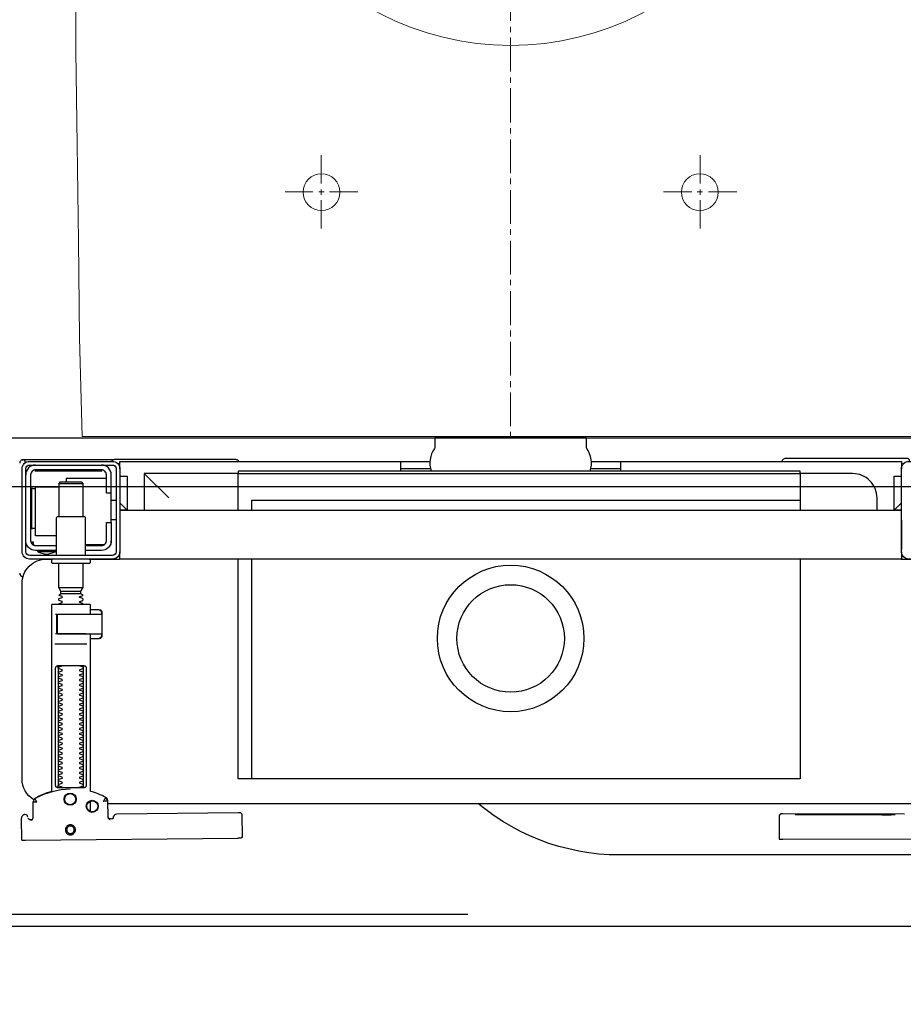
# Model space of a CAD drawing. Header units: millimetres. Extents: x 42924 to 92944, y -369470 to -179866.
# Tile 143 of 256: x 60300 to 60337, y -180945 to -180904. Entities that reach past the tile are written whole.
import ezdxf

# ---------------------------------------------------------------- set-up
doc = ezdxf.new("R2010")
doc.units = ezdxf.units.MM
doc.linetypes.add('DASHDOT', pattern=[25.4, 12.7, -6.35, 0, -6.35])
doc.layers.get('0').update_dxf_attribs({"color": 8})
for name, color, linetype in [('!! 0_ Istn-sciany', 8, 'Continuous'), ('!! 0_Osie', 8, 'DASHDOT'), ('!! 2 ZABUDOWA GK-MDF', 8, 'Continuous'), ('!! 2_wypos-sanitarne', 8, 'Continuous'), ('0-osie-liniA', 8, 'DASHDOT')]:
    doc.layers.add(name, color=color, linetype=linetype)
doc.layers.add('!!_@ wypos sanit nd', color=8, linetype='Continuous', plot=False)
doc.layers.add('E_SAP_ZASIĘG', color=150, linetype='Continuous', plot=False)

# ---------------------------------------------------------------- blocks, each defined once
blk = doc.blocks.new('A$Cff2eaf8b')
for points in [[(-0.18941, 0.08863), (-0.04454, 0.08863), (-0.04035, 0.08853), (-0.03617, 0.08824), (-0.032, 0.08775), (-0.02786, 0.08707), (-0.02376, 0.08619), (-0.0197, 0.08513), (-0.0157, 0.08388), (-0.01176, 0.08244), (-0.00789, 0.08082), (-0.0041, 0.07902), (-0.0004, 0.07705), (0.0032, 0.0749), (0.0067, 0.0726), (0.01009, 0.07012), (0.01337, 0.0675)], [(-0.19839, 0.08237), (-0.11148, 0.08219)], [(-0.16124, 0.07188), (-0.11145, 0.07178), (-0.11127, 0.07178), (-0.11111, 0.07178), (-0.111, 0.07178), (-0.11083, 0.07179), (-0.11065, 0.07183), (-0.11049, 0.0719), (-0.11033, 0.072), (-0.1102, 0.07212), (-0.11009, 0.07227), (-0.11001, 0.07243), (-0.10996, 0.07261), (-0.10995, 0.07279), (-0.10997, 0.08178), (-0.10998, 0.08217)], [(0.19864, 0.08252), (0.11173, 0.08169)], [(0.20013, 0.08252), (0.20025, 0.07353)], [(0.16386, 0.07389), (0.16409, 0.07384), (0.16425, 0.07378), (0.1644, 0.07368), (0.16452, 0.07356), (0.16463, 0.07342), (0.16471, 0.07326), (0.16476, 0.07309), (0.16478, 0.07292), (0.16496, 0.06636), (0.16497, 0.06624), (0.16498, 0.06614), (0.165, 0.06604), (0.16503, 0.06594), (0.16507, 0.06584), (0.16511, 0.06575), (0.16516, 0.06566), (0.16521, 0.06557), (0.16527, 0.06549), (0.16534, 0.0654), (0.16542, 0.06533), (0.1655, 0.06526), (0.16558, 0.06519), (0.16567, 0.06513), (0.16576, 0.06508), (0.16651, 0.0647), (0.16726, 0.06433), (0.16803, 0.06399), (0.16881, 0.06367), (0.1696, 0.06337), (0.17039, 0.06309), (0.17119, 0.06284), (0.172, 0.0626), (0.172, -0.00186)], [(0.1651, 0.06653), (0.16492, 0.07312), (0.1649, 0.07329), (0.16485, 0.07345), (0.16478, 0.07361), (0.16467, 0.07374), (0.16455, 0.07386), (0.16441, 0.07396), (0.16425, 0.07403), (0.16409, 0.07408), (0.16391, 0.07409)], [(0.19757, 0.07355), (0.19749, 0.07368), (0.19738, 0.0738), (0.19726, 0.0739), (0.19713, 0.07399), (0.19698, 0.07405), (0.19683, 0.07408), (0.19667, 0.07409), (0.19577, 0.07408)], [(-0.12195, 0.07209), (-0.15195, 0.07215)], [(-0.15195, 0.07205), (-0.12195, 0.07199)], [(0.172, 0.07087), (0.172, 0.06656)], [(0.16493, 0.0675), (-0.16477, 0.0675)], [(-0.11847, -0.0325), (-0.11847, 0.0575), (0.11153, 0.0575), (0.11153, -0.0325)], [(0.10602, 0.0575), (0.10602, -0.0325)], [(0.17483, 0.06014), (0.17483, 0.01214)], [(0.18523, 0.01214), (0.18523, 0.06014)], [(0.16811, -0.00015), (0.16776, -0.00056), (0.16776, -0.00022), (0.16779, -0.00011), (0.16786, -0.00004), (0.16797, 0), (0.1681, 0.00001), (0.16822, 0.00001), (0.16841, 0.00003), (0.16887, 0.00014), (0.172, 0.00014)], [(0.16848, 0.00006), (0.16856, 0.00012), (0.16876, 0.00014)], [(0.18662, 0.00214), (0.17345, 0.00214)], [(0.16732, -0.0019), (0.16732, -0.00074), (0.16736, -0.00062), (0.16746, -0.00054), (0.16767, -0.00049)], [(0.16751, -0.00165), (0.16754, -0.00139), (0.16766, -0.00086)], [(0.17371, -0.00186), (0.18481, -0.00186), (0.18637, -0.00186)], [(0.16767, -0.01124), (0.16755, -0.01122), (0.16746, -0.01119), (0.16737, -0.01112), (0.16732, -0.01098), (0.16732, -0.00983)], [(0.16766, -0.01087), (0.16754, -0.01033), (0.16751, -0.01008)], [(0.172, -0.01186), (0.16887, -0.01186), (0.16841, -0.01176), (0.16831, -0.01174), (0.16819, -0.01174), (0.16806, -0.01173), (0.16794, -0.01172), (0.16783, -0.01166), (0.16776, -0.01151), (0.16776, -0.01117), (0.16811, -0.01157)], [(0.16876, -0.01186), (0.16866, -0.01186), (0.16848, -0.01178)], [(0.18558, -0.00986), (0.18637, -0.00986)], [(0.1759, -0.0183), (0.1841, -0.0183)], [(0.1841, -0.01936), (0.1759, -0.01936)], [(0.185, -0.02092), (0.175, -0.02092)], [(0.19962, -0.02522), (0.19976, -0.02523), (0.19987, -0.02526), (0.20001, -0.0253)], [(-0.16, -0.0355), (-0.16, -0.0325), (0.16, -0.0325), (0.16, -0.0355)], [(-0.16, -0.0485), (-0.16, -0.0365)], [(0.16, -0.0485), (0.16, -0.0365)], [(0.1635, -0.0475), (0.1635, -0.04)], [(0.174, -0.0385), (0.16618, -0.0385)], [(0.167, -0.03806), (0.16693, -0.03815), (0.16687, -0.03825), (0.16681, -0.03837), (0.16675, -0.0385)], [(0.19499, -0.03806), (0.19506, -0.03814), (0.19512, -0.03823), (0.19517, -0.03833), (0.19521, -0.03842), (0.19525, -0.03853), (0.19528, -0.03863), (0.19531, -0.03874), (0.19533, -0.03885), (0.19535, -0.03896), (0.19537, -0.03907), (0.19538, -0.03917), (0.19539, -0.03927), (0.19537, -0.03937), (0.19547, -0.0394), (0.19557, -0.0394), (0.19567, -0.0394), (0.19578, -0.0394), (0.19589, -0.0394), (0.19612, -0.0394), (0.19616, -0.0393), (0.19615, -0.03919), (0.19613, -0.03907), (0.19609, -0.03894), (0.19605, -0.03882), (0.19594, -0.03861)], [(0.186, -0.042), (0.1945, -0.042), (0.1945, -0.062), (0.185, -0.062)], [(0.19591, -0.04489), (0.19602, -0.04489), (0.19615, -0.04489), (0.19632, -0.04489), (0.1965, -0.04489)], [(0.1615, -0.0485), (0.1635, -0.0485)], [(0.175, -0.0498), (0.175, -0.06346), (0.1755, -0.06396), (0.1845, -0.06396), (0.185, -0.06346), (0.185, -0.0498)], [(0.16, -0.0555), (0.157, -0.0525), (0.16, -0.0525), (-0.16, -0.0525), (-0.157, -0.0525), (-0.16, -0.0555)], [(-0.157, -0.0525), (-0.157, -0.0665), (-0.16, -0.0665)], [(0.10602, -0.0525), (0.10602, -0.05658), (-0.11847, -0.05658)], [(0.11153, -0.0525), (0.11153, -0.0675), (0.15, -0.0675)], [(0.14, -0.0575), (0.15, -0.0675), (0.15, -0.0525)], [(0.16, -0.0665), (0.157, -0.0665), (0.157, -0.0525)], [(0.1615, -0.0565), (0.1635, -0.0565)], [(0.1655, -0.0655), (0.182, -0.0655), (0.182, -0.06396)], [(0.185, -0.06346), (0.175, -0.06346)], [(0.1965, -0.06151), (0.19632, -0.06151), (0.19615, -0.06151), (0.19602, -0.06151), (0.19591, -0.06151)], [(-0.045, -0.0725), (-0.045, -0.0685)], [(0.045, -0.0685), (0.045, -0.0725)], [(0.16721, -0.0685), (0.19466, -0.0685), (0.19478, -0.0685)], [(0.17, -0.069), (0.17, -0.0685)], [(0.174, -0.069), (0.174, -0.0685)], [(-0.03305, -0.0725), (-0.16, -0.0725), (-0.16, -0.0695)], [(-0.045, -0.0695), (-0.03283, -0.0695)], [(0.03283, -0.0695), (0.045, -0.0695)], [(0.16, -0.0695), (0.16, -0.0725), (0.03305, -0.0725)]]:
    blk.add_lwpolyline(points)
for points in [[(0.16424, 0.07378), (0.16327, 0.07377), (0.16304, 0.07374), (0.16282, 0.07366), (0.16262, 0.07353), (0.16265, 0.07357), (0.16258, 0.07337), (0.16257, 0.07317, -0.157432), (0.16238, 0.07258), (0.1621, 0.07218, -0.241147), (0.16129, 0.07175), (0.1115, 0.07128), (0.11133, 0.07127), (0.11119, 0.07127), (0.11107, 0.07127), (0.11094, 0.07128), (0.11078, 0.0713), (0.11062, 0.07135), (0.11047, 0.07143), (0.11033, 0.07153), (0.11022, 0.07165), (0.11012, 0.07179), (0.11005, 0.07194), (0.11001, 0.0721), (0.10999, 0.07227), (0.10995, 0.08127), (0.11022, 0.08166)], [(0.19647, 0.0744), (0.19626, 0.07438), (0.19604, 0.0743), (0.19585, 0.07417), (0.19566, 0.07396, 0.132231), (0.19551, 0.07346), (0.19546, 0.06691)], [(0.19768, 0.0731, 0.415336), (0.19869, 0.07211)], [(0.19885, 0.07212), (0.19898, 0.07212), (0.19912, 0.07213), (0.19927, 0.07216), (0.1994, 0.07222), (0.19953, 0.07229), (0.19965, 0.07238), (0.19975, 0.07248), (0.20007, 0.07294, 0.158481), (0.20025, 0.07353)], [(-0.15993, -0.0325), (-0.17249, -0.0325, 0.405519), (-0.172, -0.032), (-0.172, -0.0313, 0.414214), (-0.1725, -0.0308), (-0.1875, -0.0308, 0.414214), (-0.188, -0.0313), (-0.188, -0.032, 0.405519), (-0.18751, -0.0325), (-0.19, -0.0325, -0.414214), (-0.2, -0.0225), (-0.2, 0.0575, -0.266001), (-0.19506, 0.06612)], [(0.18031, 0.06175, 0.125713), (0.19466, 0.06556, 0.121439), (0.19519, 0.06605, -0.262119), (0.2, 0.0575), (0.2, -0.0225, -0.414214), (0.19, -0.0325), (0.18751, -0.0325, 0.405519), (0.188, -0.032), (0.188, -0.0313, 0.414214), (0.1875, -0.0308), (0.1725, -0.0308, 0.414214), (0.172, -0.0313), (0.172, -0.032, 0.405519), (0.17249, -0.0325, 0.001664), (0.15993, -0.0325)], [(0.172, -0.00986), (0.172, -0.01366, 0.414214), (0.1722, -0.01386), (0.18462, -0.01386), (0.1878, -0.01386, 0.414214), (0.188, -0.01366), (0.188, 0.06267), (0.18885, 0.06292), (0.18969, 0.06319), (0.19052, 0.0635), (0.19134, 0.06382), (0.19215, 0.06417), (0.19295, 0.06454), (0.19374, 0.06494), (0.19456, 0.06538), (0.19464, 0.06544), (0.19473, 0.0655), (0.19481, 0.06557), (0.19488, 0.06564), (0.19495, 0.06572), (0.19502, 0.06581)], [(0.17647, 0.01114, 0.182836), (0.17636, 0.01123), (0.17515, 0.01163, 0.050055), (0.175, 0.0119), (0.175, 0.01218, 0.050055), (0.17515, 0.01244), (0.17636, 0.01285, 0.719897), (0.17636, 0.01323), (0.17515, 0.01363, 0.050055), (0.175, 0.0139), (0.175, 0.01418, 0.050055), (0.17515, 0.01444), (0.17636, 0.01485, 0.719897), (0.17636, 0.01523), (0.17515, 0.01563, 0.050055), (0.175, 0.0159), (0.175, 0.01618, 0.050055), (0.17515, 0.01644), (0.17636, 0.01685, 0.719897), (0.17636, 0.01723), (0.17515, 0.01763, 0.050055), (0.175, 0.0179), (0.175, 0.01818, 0.050055), (0.17515, 0.01844), (0.17636, 0.01885, 0.719897), (0.17636, 0.01923), (0.17515, 0.01963, 0.050055), (0.175, 0.0199), (0.175, 0.02018, 0.050055), (0.17515, 0.02044), (0.17636, 0.02085, 0.719897), (0.17636, 0.02123), (0.17515, 0.02163, 0.050055), (0.175, 0.0219), (0.175, 0.02218, 0.050055), (0.17515, 0.02244), (0.17636, 0.02285, 0.719897), (0.17636, 0.02323), (0.17515, 0.02363, 0.050055), (0.175, 0.0239), (0.175, 0.02418, 0.050055), (0.17515, 0.02444), (0.17636, 0.02485, 0.719897), (0.17636, 0.02523), (0.17515, 0.02563, 0.050055), (0.175, 0.0259), (0.175, 0.02618, 0.050055), (0.17515, 0.02644), (0.17636, 0.02685, 0.719897), (0.17636, 0.02723), (0.17515, 0.02763, 0.050055), (0.175, 0.0279), (0.175, 0.02818, 0.050055), (0.17515, 0.02844), (0.17636, 0.02885, 0.719897), (0.17636, 0.02923), (0.17515, 0.02963, 0.050055), (0.175, 0.0299), (0.175, 0.03018, 0.050055), (0.17515, 0.03044), (0.17636, 0.03085, 0.719897), (0.17636, 0.03123), (0.17515, 0.03163, 0.050055), (0.175, 0.0319), (0.175, 0.03218, 0.050055), (0.17515, 0.03244), (0.17636, 0.03285, 0.719897), (0.17636, 0.03323), (0.17515, 0.03363, 0.050055), (0.175, 0.0339), (0.175, 0.03418, 0.050055), (0.17515, 0.03444), (0.17636, 0.03485, 0.719897), (0.17636, 0.03523), (0.17515, 0.03563, 0.050055), (0.175, 0.0359), (0.175, 0.03618, 0.050055), (0.17515, 0.03644), (0.17636, 0.03685, 0.719897), (0.17636, 0.03723), (0.17515, 0.03763, 0.050055), (0.175, 0.0379), (0.175, 0.03818, 0.050055), (0.17515, 0.03844), (0.17636, 0.03885, 0.719897), (0.17636, 0.03923), (0.17515, 0.03963, 0.050055), (0.175, 0.0399), (0.175, 0.04018, 0.050055), (0.17515, 0.04044), (0.17636, 0.04085, 0.719897), (0.17636, 0.04123), (0.17515, 0.04163, 0.050055), (0.175, 0.0419), (0.175, 0.04218, 0.050055), (0.17515, 0.04244), (0.17636, 0.04285, 0.719897), (0.17636, 0.04323), (0.17515, 0.04363, 0.050055), (0.175, 0.0439), (0.175, 0.04418, 0.050055), (0.17515, 0.04444), (0.17636, 0.04485, 0.719897), (0.17636, 0.04523), (0.17515, 0.04563, 0.050055), (0.175, 0.0459), (0.175, 0.04618, 0.050055), (0.17515, 0.04644), (0.17636, 0.04685, 0.719897), (0.17636, 0.04723), (0.17515, 0.04763, 0.050055), (0.175, 0.0479), (0.175, 0.04818, 0.050055), (0.17515, 0.04844), (0.17636, 0.04885, 0.719897), (0.17636, 0.04923), (0.17515, 0.04963, 0.050055), (0.175, 0.0499), (0.175, 0.05018, 0.050055), (0.17515, 0.05044), (0.17636, 0.05085, 0.719897), (0.17636, 0.05123), (0.17515, 0.05163, 0.050055), (0.175, 0.0519), (0.175, 0.05218, 0.050055), (0.17515, 0.05244), (0.17636, 0.05285, 0.719897), (0.17636, 0.05323), (0.17515, 0.05363, 0.050055), (0.175, 0.0539), (0.175, 0.05418, 0.050055), (0.17515, 0.05444), (0.17636, 0.05485, 0.719897), (0.17636, 0.05523), (0.17515, 0.05563, 0.050055), (0.175, 0.0559), (0.175, 0.05618, 0.050055), (0.17515, 0.05644), (0.17636, 0.05685, 0.719897), (0.17636, 0.05723), (0.17515, 0.05763, 0.050055), (0.175, 0.0579), (0.175, 0.05818, 0.050055), (0.17515, 0.05844), (0.17636, 0.05885, 0.719897), (0.17636, 0.05923), (0.17515, 0.05963, 0.050055), (0.175, 0.0599), (0.175, 0.06018, 0.050055), (0.17515, 0.06044), (0.17636, 0.06085, 0.474594), (0.17647, 0.06114)], [(0.18353, 0.06114, 0.474594), (0.18364, 0.06085), (0.18485, 0.06044, 0.050055), (0.185, 0.06018), (0.185, 0.0599, 0.050055), (0.18485, 0.05963), (0.18364, 0.05923, 0.719897), (0.18364, 0.05885), (0.18485, 0.05844, 0.050055), (0.185, 0.05818), (0.185, 0.0579, 0.050055), (0.18485, 0.05763), (0.18364, 0.05723, 0.719897), (0.18364, 0.05685), (0.18485, 0.05644, 0.050055), (0.185, 0.05618), (0.185, 0.0559, 0.050055), (0.18485, 0.05563), (0.18364, 0.05523, 0.719897), (0.18364, 0.05485), (0.18485, 0.05444, 0.050055), (0.185, 0.05418), (0.185, 0.0539, 0.050055), (0.18485, 0.05363), (0.18364, 0.05323, 0.719897), (0.18364, 0.05285), (0.18485, 0.05244, 0.050055), (0.185, 0.05218), (0.185, 0.0519, 0.050055), (0.18485, 0.05163), (0.18364, 0.05123, 0.719897), (0.18364, 0.05085), (0.18485, 0.05044, 0.050055), (0.185, 0.05018), (0.185, 0.0499, 0.050055), (0.18485, 0.04963), (0.18364, 0.04923, 0.719897), (0.18364, 0.04885), (0.18485, 0.04844, 0.050055), (0.185, 0.04818), (0.185, 0.0479, 0.050055), (0.18485, 0.04763), (0.18364, 0.04723, 0.719897), (0.18364, 0.04685), (0.18485, 0.04644, 0.050055), (0.185, 0.04618), (0.185, 0.0459, 0.050055), (0.18485, 0.04563), (0.18364, 0.04523, 0.719897), (0.18364, 0.04485), (0.18485, 0.04444, 0.050055), (0.185, 0.04418), (0.185, 0.0439, 0.050055), (0.18485, 0.04363), (0.18364, 0.04323, 0.719897), (0.18364, 0.04285), (0.18485, 0.04244, 0.050055), (0.185, 0.04218), (0.185, 0.0419, 0.050055), (0.18485, 0.04163), (0.18364, 0.04123, 0.719897), (0.18364, 0.04085), (0.18485, 0.04044, 0.050055), (0.185, 0.04018), (0.185, 0.0399, 0.050055), (0.18485, 0.03963), (0.18364, 0.03923, 0.719897), (0.18364, 0.03885), (0.18485, 0.03844, 0.050055), (0.185, 0.03818), (0.185, 0.0379, 0.050055), (0.18485, 0.03763), (0.18364, 0.03723, 0.719897), (0.18364, 0.03685), (0.18485, 0.03644, 0.050055), (0.185, 0.03618), (0.185, 0.0359, 0.050055), (0.18485, 0.03563), (0.18364, 0.03523, 0.719897), (0.18364, 0.03485), (0.18485, 0.03444, 0.050055), (0.185, 0.03418), (0.185, 0.0339, 0.050055), (0.18485, 0.03363), (0.18364, 0.03323, 0.719897), (0.18364, 0.03285), (0.18485, 0.03244, 0.050055), (0.185, 0.03218), (0.185, 0.0319, 0.050055), (0.18485, 0.03163), (0.18364, 0.03123, 0.719897), (0.18364, 0.03085), (0.18485, 0.03044, 0.050055), (0.185, 0.03018), (0.185, 0.0299, 0.050055), (0.18485, 0.02963), (0.18364, 0.02923, 0.719897), (0.18364, 0.02885), (0.18485, 0.02844, 0.050055), (0.185, 0.02818), (0.185, 0.0279, 0.050055), (0.18485, 0.02763), (0.18364, 0.02723, 0.719897), (0.18364, 0.02685), (0.18485, 0.02644, 0.050055), (0.185, 0.02618), (0.185, 0.0259, 0.050055), (0.18485, 0.02563), (0.18364, 0.02523, 0.719897), (0.18364, 0.02485), (0.18485, 0.02444, 0.050055), (0.185, 0.02418), (0.185, 0.0239, 0.050055), (0.18485, 0.02363), (0.18364, 0.02323, 0.719897), (0.18364, 0.02285), (0.18485, 0.02244, 0.050055), (0.185, 0.02218), (0.185, 0.0219, 0.050055), (0.18485, 0.02163), (0.18364, 0.02123, 0.719897), (0.18364, 0.02085), (0.18485, 0.02044, 0.050055), (0.185, 0.02018), (0.185, 0.0199, 0.050055), (0.18485, 0.01963), (0.18364, 0.01923, 0.719897), (0.18364, 0.01885), (0.18485, 0.01844, 0.050055), (0.185, 0.01818), (0.185, 0.0179, 0.050055), (0.18485, 0.01763), (0.18364, 0.01723, 0.719897), (0.18364, 0.01685), (0.18485, 0.01644, 0.050055), (0.185, 0.01618), (0.185, 0.0159, 0.050055), (0.18485, 0.01563), (0.18364, 0.01523, 0.719897), (0.18364, 0.01485), (0.18485, 0.01444, 0.050055), (0.185, 0.01418), (0.185, 0.0139, 0.050055), (0.18485, 0.01363), (0.18364, 0.01323, 0.719897), (0.18364, 0.01285), (0.18485, 0.01244, 0.050055), (0.185, 0.01218), (0.185, 0.0119, 0.050055), (0.18485, 0.01163), (0.18364, 0.01123, 0.182836), (0.18353, 0.01114)], [(0.18575, -0.00966), (0.18575, -0.00207), (0.18572, -0.00196), (0.18564, -0.00189), (0.18554, -0.00186), (0.18565, -0.00188), (0.18573, -0.00194), (0.18577, -0.00204), (0.18577, -0.00966), (0.18574, -0.00977), (0.18566, -0.00984), (0.18547, -0.00986), (0.18558, -0.00981), (0.18563, -0.00966), (0.18563, -0.00206), (0.18557, -0.00191), (0.18547, -0.00186), (0.16743, -0.00186, 0.414214), (0.16723, -0.00206), (0.16723, -0.00966, 0.414214), (0.16743, -0.00986), (0.18547, -0.00986)], [(0.18555, -0.00986, 0.414213), (0.18575, -0.00966), (0.18575, -0.00207), (0.18575, -0.00966), (0.18572, -0.00977), (0.18564, -0.00984), (0.18554, -0.00986)], [(0.175, -0.01382), (0.175, -0.01406, -0.050055), (0.17515, -0.01432), (0.17636, -0.01473, -0.719897), (0.17636, -0.01511), (0.17515, -0.01552, -0.050055), (0.175, -0.01578), (0.175, -0.01606, -0.050055), (0.17515, -0.01632), (0.17636, -0.01673, -0.719897), (0.17636, -0.01711), (0.17515, -0.01752, -0.050055), (0.175, -0.01778), (0.1759, -0.0183), (0.1759, -0.01936), (0.175, -0.02092), (0.175, -0.0308)], [(0.185, -0.01382), (0.185, -0.01406, 0.050055), (0.18485, -0.01432), (0.18364, -0.01473, 0.719897), (0.18364, -0.01511), (0.18485, -0.01552, 0.050055), (0.185, -0.01578), (0.185, -0.01606, 0.050055), (0.18485, -0.01632), (0.18364, -0.01673, 0.719897), (0.18364, -0.01711), (0.18485, -0.01752, 0.050055), (0.185, -0.01778), (0.1841, -0.0183), (0.1841, -0.01936), (0.185, -0.02092), (0.185, -0.0308)], [(0.2001, -0.02534, 0.126559), (0.19961, -0.02525)], [(0.20099, -0.02671, 0.198909), (0.20055, -0.02564, 0.091301), (0.2001, -0.02534)], [(0.16379, -0.0385), (0.1635, -0.0385), (0.1635, -0.04, -0.414214), (0.1675, -0.036), (0.174, -0.036)], [(0.174, -0.034), (0.174, -0.0493, 0.414214), (0.1745, -0.0498), (0.1855, -0.0498, 0.414214), (0.186, -0.0493), (0.186, -0.034)], [(0.19375, -0.03562, 0.119096), (0.19, -0.03454, 0.119096), (0.18625, -0.03562)], [(0.19375, -0.036), (0.19375, -0.03562), (0.18625, -0.03562), (0.18625, -0.036), (0.1945, -0.036, -0.414214), (0.1985, -0.04)], [(0.174, -0.038), (0.1675, -0.038, 0.414214), (0.1655, -0.04), (0.1655, -0.0475), (0.1635, -0.0475), (0.1635, -0.067, 0.414214), (0.1675, -0.071)], [(0.1635, -0.0595), (0.1655, -0.0595), (0.1655, -0.067, 0.414214), (0.1675, -0.069), (0.1945, -0.069, 0.414214), (0.1965, -0.067), (0.1965, -0.04, 0.414214), (0.1945, -0.038), (0.186, -0.038)], [(0.1945, -0.04497), (0.19515, -0.04496), (0.19542, -0.04496), (0.1956, -0.04496), (0.19566, -0.04496, 0.116465), (0.19589, -0.0449), (0.196, -0.04485), (0.196, -0.06155), (0.19589, -0.0615, 0.116465), (0.19566, -0.06144), (0.19542, -0.06144), (0.19515, -0.06144), (0.1945, -0.06143)], [(-0.15, -0.0525), (-0.15, -0.0575, 0.414214), (-0.14, -0.0675), (-0.11847, -0.0675), (-0.11847, -0.0525)], [(-0.04, -0.0685), (-0.03255, -0.0685, 0.236962), (-0.03118, -0.07775, -0.154353), (-0.031, -0.07832), (-0.031, -0.08218), (0.031, -0.08218), (0.031, -0.07832, -0.154353), (0.03118, -0.07775, 0.236962), (0.03255, -0.0685), (0.04, -0.0685)], [(0.1945, -0.071, 0.414214), (0.1985, -0.067)], [(-0.1633, -0.0727, 0.412536), (-0.1623, -0.0737), (-0.11251, -0.0737), (-0.11222, -0.07367), (-0.11194, -0.07358), (-0.11168, -0.07345), (-0.11145, -0.07326), (-0.11126, -0.07304), (-0.11112, -0.07278), (-0.11104, -0.0725)], [(0.11124, -0.0725), (0.11142, -0.07274), (0.11165, -0.07293), (0.11192, -0.07308), (0.1122, -0.07317), (0.1125, -0.0732), (0.1623, -0.0732, 0.326231), (0.16325, -0.0725)], [(0.1987, -0.07216, 0.000114), (0.1987, -0.07216, 0.517015), (0.20003, -0.07309), (0.19993, -0.07313), (0.19983, -0.07315), (0.19971, -0.07318), (0.19958, -0.07319), (0.19948, -0.07319), (0.19903, -0.07319), (0.19841, -0.07319), (0.19771, -0.07319), (0.16427, -0.07319), (0.16392, -0.07319), (0.16356, -0.07319), (0.16323, -0.07319), (0.16293, -0.07319), (0.16269, -0.07319), (0.16249, -0.07319), (0.16236, -0.07319)], [(0.2001, -0.07306, 0.091301), (0.20055, -0.07276, 0.198909), (0.20099, -0.0717)]]:
    blk.add_lwpolyline(points, format="xyb")
for points in [[(0.18024, 0.0763), (0.18044, 0.07631), (0.18064, 0.07634), (0.18083, 0.07639), (0.18102, 0.07646), (0.1812, 0.07655), (0.18138, 0.07665), (0.18154, 0.07677), (0.18168, 0.07691), (0.18182, 0.07706), (0.18193, 0.07722), (0.18204, 0.0774), (0.18212, 0.07758), (0.18219, 0.07777), (0.18223, 0.07796), (0.18226, 0.07816), (0.18227, 0.07836), (0.18226, 0.07857), (0.18223, 0.07876), (0.18217, 0.07896), (0.18211, 0.07915), (0.18202, 0.07933), (0.18191, 0.0795), (0.18179, 0.07966), (0.18165, 0.07981), (0.1815, 0.07994), (0.18134, 0.08006), (0.18117, 0.08016), (0.18099, 0.08024), (0.1808, 0.08031), (0.1806, 0.08036), (0.1804, 0.08038), (0.1802, 0.08039), (0.18, 0.08038), (0.1798, 0.08035), (0.17961, 0.0803), (0.17942, 0.08023), (0.17924, 0.08014), (0.17907, 0.08004), (0.17891, 0.07992), (0.17876, 0.07978), (0.17863, 0.07963), (0.17851, 0.07947), (0.17841, 0.07929), (0.17832, 0.07911), (0.17826, 0.07892), (0.17821, 0.07872), (0.17818, 0.07853), (0.17817, 0.07832), (0.17819, 0.07812), (0.17822, 0.07793), (0.17827, 0.07773), (0.17834, 0.07754), (0.17842, 0.07736), (0.17853, 0.07719), (0.17865, 0.07703), (0.17879, 0.07688), (0.17894, 0.07675), (0.1791, 0.07663), (0.17927, 0.07653), (0.17946, 0.07645), (0.17965, 0.07638), (0.17984, 0.07633), (0.18004, 0.07631)], [(0.18023, 0.07679), (0.18038, 0.0768), (0.18053, 0.07682), (0.18068, 0.07686), (0.18082, 0.07691), (0.18096, 0.07698), (0.18109, 0.07706), (0.18121, 0.07715), (0.18132, 0.07725), (0.18143, 0.07737), (0.18151, 0.07749), (0.18159, 0.07762), (0.18166, 0.07776), (0.18171, 0.0779), (0.18174, 0.07805), (0.18176, 0.0782), (0.18177, 0.07835), (0.18176, 0.0785), (0.18174, 0.07866), (0.1817, 0.0788), (0.18164, 0.07895), (0.18158, 0.07908), (0.1815, 0.07921), (0.18141, 0.07933), (0.1813, 0.07944), (0.18119, 0.07955), (0.18107, 0.07964), (0.18093, 0.07971), (0.1808, 0.07978), (0.18065, 0.07983), (0.18051, 0.07986), (0.18036, 0.07988), (0.1802, 0.07989), (0.18005, 0.07988), (0.1799, 0.07986), (0.17975, 0.07982), (0.17961, 0.07976), (0.17947, 0.0797), (0.17935, 0.07962), (0.17922, 0.07953), (0.17911, 0.07942), (0.17901, 0.07931), (0.17892, 0.07919), (0.17884, 0.07906), (0.17878, 0.07892), (0.17873, 0.07877), (0.1787, 0.07863), (0.17867, 0.07848), (0.17867, 0.07832), (0.17868, 0.07817), (0.1787, 0.07802), (0.17874, 0.07787), (0.17879, 0.07773), (0.17886, 0.07759), (0.17894, 0.07746), (0.17903, 0.07734), (0.17913, 0.07723), (0.17925, 0.07713), (0.17937, 0.07704), (0.1795, 0.07696), (0.17964, 0.0769), (0.17978, 0.07685), (0.17993, 0.07682), (0.18008, 0.07679)], [(0.16587, 0.06536), (0.16582, 0.06538), (0.16577, 0.06542), (0.16573, 0.06545), (0.16568, 0.06549), (0.16563, 0.06553), (0.16558, 0.06558), (0.16553, 0.06563), (0.16548, 0.06568), (0.16544, 0.06573), (0.1654, 0.06579), (0.16536, 0.06585), (0.16532, 0.06591), (0.16529, 0.06597), (0.16526, 0.06603), (0.16523, 0.0661), (0.16521, 0.06616), (0.16519, 0.06623), (0.16517, 0.06629), (0.16515, 0.06636), (0.16514, 0.06642), (0.16514, 0.06648), (0.16513, 0.06654), (0.16513, 0.06659), (0.16518, 0.06661), (0.16643, 0.06666), (0.16648, 0.06666), (0.16654, 0.06666), (0.16659, 0.06668), (0.16664, 0.06665), (0.16661, 0.06661), (0.16658, 0.06656), (0.16655, 0.06651), (0.16652, 0.06645), (0.16594, 0.06536)], [(0.18533, 0.06114), (0.18541, 0.06113), (0.1855, 0.06112), (0.18559, 0.06111), (0.18567, 0.06108), (0.18575, 0.06105), (0.18583, 0.06101), (0.18591, 0.06096), (0.18597, 0.0609), (0.18604, 0.06084), (0.18609, 0.06076), (0.18615, 0.06068), (0.18619, 0.06058), (0.18623, 0.06048), (0.18625, 0.06037), (0.18627, 0.06025), (0.18628, 0.06014), (0.18628, 0.01214), (0.18627, 0.01202), (0.18625, 0.01191), (0.18623, 0.0118), (0.18619, 0.01169), (0.18615, 0.0116), (0.18609, 0.01151), (0.18604, 0.01144), (0.18597, 0.01137), (0.18591, 0.01131), (0.18583, 0.01126), (0.18575, 0.01122), (0.18567, 0.01119), (0.18559, 0.01117), (0.1855, 0.01115), (0.18541, 0.01114), (0.18533, 0.01114), (0.17475, 0.01114), (0.17466, 0.01114), (0.17457, 0.01115), (0.17449, 0.01117), (0.1744, 0.01119), (0.17432, 0.01122), (0.17424, 0.01126), (0.17416, 0.01131), (0.17409, 0.01137), (0.17403, 0.01144), (0.17397, 0.01151), (0.17392, 0.0116), (0.17387, 0.01169), (0.17384, 0.0118), (0.17381, 0.01191), (0.17379, 0.01202), (0.17379, 0.01214), (0.17379, 0.06014), (0.17379, 0.06025), (0.17381, 0.06037), (0.17384, 0.06048), (0.17387, 0.06058), (0.17392, 0.06068), (0.17397, 0.06076), (0.17403, 0.06084), (0.17409, 0.0609), (0.17416, 0.06096), (0.17424, 0.06101), (0.17432, 0.06105), (0.1744, 0.06108), (0.17449, 0.06111), (0.17457, 0.06112), (0.17466, 0.06113), (0.17475, 0.06114)], [(-0.11847, -0.0685), (0.11153, -0.0685), (0.11153, -0.0675), (-0.11847, -0.0675)]]:
    blk.add_lwpolyline(points, close=True)
for points in [[(0.19546, 0.0669), (0.19546, 0.0669), (0.19546, 0.0669), (0.19546, 0.06691), (0.19546, 0.06691), (0.19546, 0.06691), (0.19546, 0.06691), (0.19546, 0.06691), (0.19546, 0.06691), (0.19546, 0.06691), (0.19546, 0.06691), (0.19546, 0.06691), (0.19546, 0.06691), (0.19546, 0.06691), (0.19546, 0.06691), (0.19546, 0.06691), (0.19546, 0.06691), (0.19546, 0.06691), (0.19546, 0.06691), (0.19546, 0.06691), (0.19546, 0.0669), (0.19546, 0.0669), (0.19546, 0.0669), (0.19546, 0.0669), (0.19546, 0.0669), (0.19546, 0.0669), (0.19546, 0.0669), (0.19546, 0.0669), (0.19546, 0.0669), (0.19546, 0.0669), (0.19546, 0.0669), (0.19546, 0.0669), (0.19546, 0.0669), (0.19546, 0.0669), (0.19546, 0.0669), (0.19546, 0.0669), (0.19545, 0.0669), (0.19545, 0.06691), (0.19545, 0.06691), (0.19545, 0.06691), (0.19545, 0.06691), (0.19545, 0.06691), (0.19545, 0.06691), (0.19545, 0.06691), (0.19545, 0.06691), (0.19544, 0.06691), (0.19544, 0.06691), (0.19544, 0.0669), (0.19544, 0.0669), (0.19544, 0.0669), (0.19543, 0.0669), (0.19543, 0.0669), (0.19543, 0.0669), (0.19543, 0.0669), (0.19543, 0.0669), (0.19543, 0.0669), (0.19543, 0.0669), (0.19542, 0.0669), (0.19542, 0.0669), (0.19542, 0.0669), (0.19542, 0.0669), (0.19542, 0.0669), (0.19541, 0.0669), (0.19541, 0.0669), (0.19541, 0.0669), (0.19541, 0.0669), (0.19541, 0.0669), (0.1954, 0.0669), (0.1954, 0.0669), (0.1954, 0.0669), (0.19539, 0.0669), (0.19539, 0.0669), (0.19539, 0.0669), (0.19537, 0.06691), (0.19537, 0.06691), (0.19537, 0.06691), (0.19536, 0.06691), (0.19536, 0.06691), (0.19535, 0.06691), (0.19535, 0.06691), (0.19534, 0.06691), (0.19534, 0.06691), (0.19533, 0.06691), (0.19533, 0.06691), (0.19532, 0.06691), (0.19532, 0.06691), (0.19531, 0.06691), (0.19531, 0.06691), (0.1953, 0.06691), (0.19529, 0.06691), (0.19529, 0.06691), (0.19528, 0.06691), (0.19527, 0.06691), (0.19527, 0.06691), (0.19526, 0.06691), (0.19525, 0.06691), (0.19524, 0.06691), (0.19523, 0.06691), (0.19523, 0.06691), (0.19522, 0.06691), (0.19521, 0.06691), (0.1952, 0.06691), (0.19519, 0.06691), (0.19518, 0.06691), (0.19517, 0.06691), (0.19516, 0.06691), (0.19515, 0.06691), (0.19514, 0.06691), (0.19513, 0.06691), (0.19512, 0.06691), (0.19511, 0.06691), (0.1951, 0.06691), (0.19509, 0.06691), (0.19508, 0.06691), (0.19507, 0.06691), (0.19506, 0.06691), (0.19505, 0.06691), (0.19504, 0.06691), (0.19503, 0.06691), (0.19502, 0.06691), (0.19501, 0.06691), (0.19499, 0.06691), (0.19498, 0.06691), (0.19497, 0.06691), (0.19496, 0.06691), (0.19495, 0.06691), (0.19494, 0.06692), (0.19492, 0.06692), (0.19491, 0.06692), (0.1949, 0.06692), (0.19489, 0.06692), (0.19487, 0.06692), (0.19486, 0.06692), (0.19485, 0.06692), (0.19484, 0.06692), (0.19482, 0.06692), (0.19481, 0.06692), (0.19469, 0.06692), (0.19464, 0.06692), (0.19459, 0.06692), (0.19456, 0.06692), (0.19453, 0.06692), (0.19451, 0.06692), (0.19448, 0.06692), (0.19445, 0.06692), (0.19443, 0.06692), (0.1944, 0.06692), (0.19438, 0.06692), (0.19435, 0.06692), (0.19433, 0.06692), (0.1943, 0.06692), (0.19428, 0.06692), (0.19427, 0.06692), (0.19425, 0.06692), (0.19423, 0.06692), (0.19422, 0.06692), (0.19421, 0.06692), (0.19419, 0.06692), (0.19418, 0.06692), (0.19418, 0.06692), (0.19417, 0.06692), (0.19416, 0.06692), (0.19416, 0.06692), (0.19415, 0.06692), (0.19415, 0.06693), (0.19414, 0.06693), (0.19414, 0.06693), (0.19413, 0.06693), (0.19413, 0.06693), (0.19412, 0.06693), (0.19412, 0.06693), (0.19411, 0.06693), (0.19411, 0.06693), (0.19411, 0.06692), (0.1941, 0.06692), (0.1941, 0.06692), (0.1941, 0.06692), (0.19409, 0.06692), (0.19409, 0.06692), (0.19409, 0.06692), (0.19408, 0.06692), (0.19408, 0.06692), (0.19408, 0.06692), (0.19407, 0.06692), (0.19407, 0.06692), (0.19406, 0.06692), (0.19406, 0.06692), (0.19406, 0.06692), (0.19406, 0.06692), (0.19405, 0.06692), (0.19405, 0.06692), (0.19405, 0.06692), (0.19405, 0.06692), (0.19404, 0.06693), (0.19404, 0.06693), (0.19404, 0.06693), (0.19403, 0.06693), (0.19403, 0.06693), (0.19402, 0.06693), (0.19402, 0.06694), (0.19402, 0.06694), (0.19401, 0.06694), (0.19401, 0.06694), (0.19401, 0.06694), (0.194, 0.06694), (0.194, 0.06694), (0.194, 0.06694), (0.194, 0.06694), (0.194, 0.06694), (0.194, 0.06694), (0.19399, 0.06694), (0.19399, 0.06694), (0.19399, 0.06694), (0.19399, 0.06694), (0.19399, 0.06694), (0.19399, 0.06694), (0.19399, 0.06694), (0.19398, 0.06694), (0.19398, 0.06694), (0.19398, 0.06694), (0.19398, 0.06693), (0.19398, 0.06693), (0.19397, 0.06693), (0.19397, 0.06693), (0.19397, 0.06693), (0.19397, 0.06693), (0.19397, 0.06692), (0.19397, 0.06692), (0.19397, 0.06692), (0.19397, 0.06692), (0.19397, 0.06692), (0.19397, 0.06691), (0.19397, 0.06691), (0.19397, 0.06691), (0.19397, 0.06691), (0.19397, 0.0669), (0.19397, 0.0669), (0.19397, 0.0669), (0.19397, 0.0669), (0.19397, 0.0669), (0.19397, 0.06689), (0.19397, 0.06689), (0.19397, 0.06689), (0.19397, 0.06689), (0.19397, 0.06689), (0.19397, 0.06688), (0.19397, 0.06688), (0.19398, 0.06688), (0.19398, 0.06688), (0.19398, 0.06688), (0.19398, 0.06687), (0.19399, 0.06687), (0.19399, 0.06687), (0.19399, 0.06687), (0.194, 0.06686), (0.194, 0.06686), (0.19401, 0.06685), (0.19401, 0.06685), (0.19401, 0.06685), (0.19402, 0.06684), (0.19402, 0.06684), (0.19402, 0.06684), (0.19402, 0.06683), (0.19403, 0.06683), (0.19403, 0.06683), (0.19403, 0.06682), (0.19403, 0.06682), (0.19403, 0.06682), (0.19403, 0.06681), (0.19403, 0.06681), (0.19404, 0.06681), (0.19404, 0.06681), (0.19404, 0.0668), (0.19404, 0.0668), (0.19404, 0.0668), (0.19404, 0.06679), (0.19405, 0.06679), (0.19405, 0.06679), (0.19405, 0.06678), (0.19405, 0.06678), (0.19405, 0.06677), (0.19406, 0.06677), (0.19406, 0.06677), (0.19406, 0.06676), (0.19406, 0.06676), (0.19407, 0.06675), (0.19407, 0.06675), (0.19407, 0.06674), (0.19408, 0.06673), (0.19408, 0.06672), (0.19409, 0.06671), (0.1941, 0.0667), (0.1941, 0.06669), (0.19411, 0.06668), (0.19412, 0.06666), (0.19414, 0.06663), (0.19416, 0.06659), (0.19418, 0.06655), (0.19419, 0.06653), (0.1942, 0.06652), (0.19421, 0.0665), (0.19422, 0.06648), (0.19423, 0.06646), (0.19433, 0.06627), (0.19434, 0.06626), (0.19435, 0.06624), (0.19436, 0.06622), (0.19437, 0.06621), (0.19438, 0.06619), (0.19439, 0.06618), (0.1944, 0.06616), (0.1944, 0.06614), (0.19441, 0.06613), (0.19442, 0.06611), (0.19443, 0.0661), (0.19444, 0.06608), (0.19445, 0.06607), (0.19445, 0.06605), (0.19446, 0.06604), (0.19447, 0.06603), (0.19448, 0.06601), (0.19448, 0.066), (0.19449, 0.06598), (0.1945, 0.06597), (0.19451, 0.06596), (0.19451, 0.06595), (0.19452, 0.06593), (0.19453, 0.06592), (0.19453, 0.06591), (0.19454, 0.0659), (0.19455, 0.06588), (0.19455, 0.06587), (0.19456, 0.06586), (0.19457, 0.06585), (0.19457, 0.06584), (0.19458, 0.06583), (0.19458, 0.06582), (0.19459, 0.06581), (0.19459, 0.0658), (0.1946, 0.06579), (0.1946, 0.06578), (0.19461, 0.06577), (0.19461, 0.06576), (0.19462, 0.06575), (0.19462, 0.06574), (0.19463, 0.06573), (0.19463, 0.06572), (0.19464, 0.06572), (0.19464, 0.06571), (0.19464, 0.0657), (0.19465, 0.06569), (0.19465, 0.06569), (0.19466, 0.06568), (0.19466, 0.06567), (0.19466, 0.06567), (0.19467, 0.06566), (0.19467, 0.06566), (0.19467, 0.06565), (0.19467, 0.06565), (0.19468, 0.06564), (0.19468, 0.06564), (0.19468, 0.06564), (0.19468, 0.06563), (0.19468, 0.06563), (0.19468, 0.06563), (0.19468, 0.06563), (0.19468, 0.06563), (0.19468, 0.06562), (0.19469, 0.06562), (0.19469, 0.06562), (0.19469, 0.06562), (0.19469, 0.06562), (0.19469, 0.06562), (0.19469, 0.06562), (0.19469, 0.06561), (0.19469, 0.06561), (0.19469, 0.06561), (0.19469, 0.06561), (0.19469, 0.06561), (0.19469, 0.06561), (0.19469, 0.06561), (0.19469, 0.06561), (0.19469, 0.06561), (0.19469, 0.06561), (0.19469, 0.06561), (0.19469, 0.06561), (0.19469, 0.06561), (0.19469, 0.06561), (0.19469, 0.06561), (0.19469, 0.06561), (0.19469, 0.0656), (0.19469, 0.0656), (0.19469, 0.0656), (0.19469, 0.0656), (0.19469, 0.0656), (0.19469, 0.0656), (0.19468, 0.0656), (0.19468, 0.0656), (0.19468, 0.0656), (0.19468, 0.0656), (0.19468, 0.0656), (0.19468, 0.0656), (0.19468, 0.0656), (0.19469, 0.0656), (0.19469, 0.0656), (0.19469, 0.0656), (0.19469, 0.0656), (0.19469, 0.0656), (0.19469, 0.0656), (0.19469, 0.0656), (0.19469, 0.0656), (0.19469, 0.0656), (0.19469, 0.0656), (0.19469, 0.0656), (0.19469, 0.0656, 0.269557)], [(-0.2, -0.0695), (-0.2, -0.0355, -0.414214), (-0.197, -0.0325), (-0.163, -0.0325, -0.414214), (-0.16, -0.0355), (-0.16, -0.0695, -0.414214), (-0.163, -0.0725), (-0.197, -0.0725, -0.414214)], [(0.16, -0.0695), (0.16, -0.0355, -0.414214), (0.163, -0.0325), (0.197, -0.0325, -0.414214), (0.2, -0.0355), (0.2, -0.0695, -0.414214), (0.197, -0.0725), (0.163, -0.0725, -0.414214)], [(0.1985, -0.0355), (0.1985, -0.0695, -0.414214), (0.197, -0.071), (0.163, -0.071, -0.414214), (0.1615, -0.0695), (0.1615, -0.0355, -0.414214), (0.163, -0.034), (0.197, -0.034, -0.414214)]]:
    blk.add_lwpolyline(points, format="xyb", close=True)
for centre, radius in [((0.17128, 0.06872), 0.00247), ((0.17128, 0.06871), 0.00227), ((0.18031, 0.0658), 0.00247), ((0.18031, 0.0658), 0.00227), ((0, 0), 0.03), ((0, 0), 0.022)]:
    blk.add_circle(centre, radius)
for centre, major_axis, ratio, start_param, end_param in [((-0.11148, 0.08218), (-0.0015, 0), 0.008726, 3.141878, 4.712682), ((0.11145, 0.08128), (-0.0015, -0.00001), 0.008666, 6.276938, 6.283143), ((0.11172, 0.08167), (0.0015, 0.00001), 0.008666, 1.564549, 3.135353), ((0.19863, 0.08251), (0.0015, 0.00001), 0.008666, 0.000034, 1.564556), ((0.16326, 0.07477), (0.00001, -0.001), 0.006244, 0, 0.008667), ((0.19846, 0.074), (-0.000892, -0.000453), 0.001081, 6.273741, 6.283185), ((0.19868, 0.07311), (-0.001, -0.00001), 0.00236, 6.276941, 6.283185), ((0.19875, 0.07351), (0.0015, 0.00002), 0.011557, 6.27692, 6.283202), ((-0.15195, 0.0721), (0.0055, -0.00001), 0.008726, 1.571085, 4.712678), ((-0.12195, 0.07204), (0.0055, -0.00001), 0.008726, 4.712678, 7.854271), ((0.19849, 0.07212), (0.000501, 0.000005), 0.008666, 5.12776, 5.491123), ((0.19868, 0.07311), (0.000013, -0.001), 0.403131, 6.273715, 6.283185), ((0.19883, 0.07312), (0.000018, -0.001), 0.702652, 6.271005, 6.283185), ((0.17484, 0.06014), (0, 0.001), 0.006244, 0, 1.570796), ((0.18031, 0.06225), (0.000005, -0.0005), 0.006244, 0, 0.008667), ((0.18524, 0.06014), (0, -0.001), 0.006244, 3.141593, 4.712389), ((0.17484, 0.01214), (0, -0.001), 0.006244, 4.712389, 6.283185), ((0.18524, 0.01214), (0, -0.001), 0.006244, 4.712389, 6.283185), ((0.16768, -0.00069), (-0.000013, 0.0002), 0.199357, 6.276703, 6.276744), ((0.16768, -0.01104), (-0.000013, -0.0002), 0.199357, 0.006339, 0.00638)]:
    blk.add_ellipse(centre, major_axis=major_axis, ratio=ratio, start_param=start_param, end_param=end_param)
blk = doc.blocks.new('A$C6ce7c513')
at = {"lineweight": 0}
for points in [[(0, 0), (0, -0.00246)], [(0.17819, -0.23404), (0.17794, -0.15833), (0.17745, -0.11986), (0.17695, -0.08064), (0.17646, -0.04094), (0.17548, -0.00049)], [(-0.17548, -0.00049), (0.17547, -0.00049)], [(0, -0.00469), (0, -0.0185)], [(0, -0.02072), (0, -0.02318)], [(0, -0.0254), (0, -0.03921)], [(0, -0.04143), (0, -0.0439)], [(0, -0.04612), (0, -0.05993)], [(0, -0.0624), (0, -0.06461)], [(0, -0.06683), (0, -0.08064)], [(0, -0.08311), (0, -0.08533)], [(-0.07757, -0.08557), (-0.07757, -0.09717)], [(0, -0.08755), (0, -0.10136)], [(0.07756, -0.08557), (0.07756, -0.09717)], [(-0.08102, -0.10062), (-0.09261, -0.10062)], [(-0.07633, -0.10062), (-0.07855, -0.10062)], [(-0.07757, -0.09939), (-0.07757, -0.1016)], [(-0.06252, -0.10062), (-0.07411, -0.10062)], [(0.06252, -0.10062), (0.07411, -0.10062)], [(0.07633, -0.10062), (0.07855, -0.10062)], [(0.07756, -0.09939), (0.07756, -0.1016)], [(0.08101, -0.10062), (0.09236, -0.10062)], [(-0.07757, -0.10408), (-0.07757, -0.11567)], [(0, -0.10383), (0, -0.10605)], [(0.07756, -0.10408), (0.07756, -0.11567)], [(0, -0.10827), (0, -0.12208)], [(0, -0.12455), (0, -0.12677)], [(0, -0.12898), (0, -0.14304)], [(0, -0.14526), (0, -0.14748)], [(0, -0.14995), (0, -0.16376)], [(0, -0.16598), (0, -0.1682)], [(0, -0.17066), (0, -0.18447)]]:
    blk.add_lwpolyline(points, dxfattribs=at)
for centre in [(-0.07744, -0.1005), (0.07744, -0.1005)]:
    blk.add_circle(centre, 0.00752, dxfattribs=at)
blk.add_ellipse((0, -0.32554), major_axis=(0, -0.16499), ratio=0.830338, start_param=0, end_param=6.283185, dxfattribs=at)
blk = doc.blocks.new('BLOK OSI')
at = {"layer": '0-osie-liniA', "ltscale": 5}
blk.add_lwpolyline([(48639.258, -194702.088), (55442.285, -194702.088)], dxfattribs=at)

msp = doc.modelspace()

# ---------------------------------------------------------------- linework, layer by layer
at = {"layer": '!! 0_ Istn-sciany'}
msp.add_lwpolyline([(60216.56735, -180941.3878), (60472.56735, -180941.3878)], dxfattribs=at)
at = {"layer": '!! 2 ZABUDOWA GK-MDF'}
for points in [[(60270.56735, -180921.3878), (60370.56735, -180921.3878)], [(60270.56735, -180923.3878), (60370.56735, -180923.3878)]]:
    msp.add_lwpolyline(points, dxfattribs=at)
at = {"layer": 'E_SAP_ZASIĘG'}
for centre in [(60076.8218, -181088.08994), (60928.90732, -181088.08994)]:
    msp.add_circle(centre, 600, dxfattribs=at)

# ---------------------------------------------------------------- block references
at = {"layer": '!! 0_Osie'}
msp.add_blockref('BLOK OSI', (8819.85593, 13761.2005), dxfattribs=at)
at = {"layer": '!! 2_wypos-sanitarne', "xscale": 100, "yscale": 100, "zscale": 100, "rotation": 180}
msp.add_blockref('A$C6ce7c513', (60320.56716, -180921.3878), dxfattribs=at)
at = {"layer": '!!_@ wypos sanit nd', "xscale": 100, "yscale": 100, "zscale": 100, "rotation": 180}
msp.add_blockref('A$Cff2eaf8b', (60320.56716, -180929.6058), dxfattribs=at)

doc.saveas('drawing.dxf')
